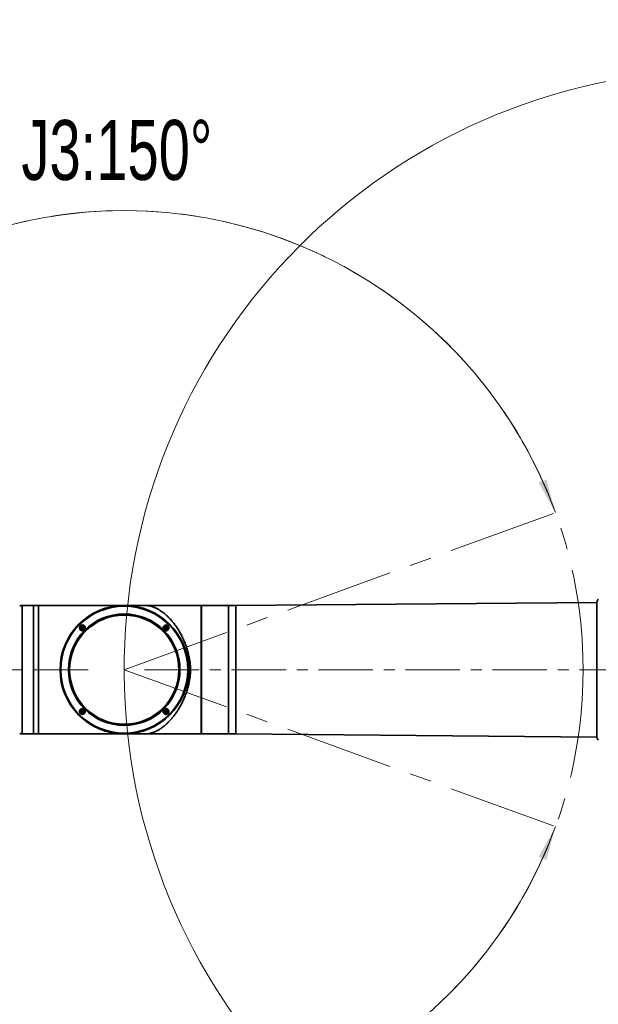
# Model space of a CAD drawing. Header units: millimetres. Extents: x 0 to 840, y 0 to 594.
# Tile 5 of 25: x 170 to 238, y 311 to 426. Entities that reach past the tile are written whole.
import ezdxf

# ---------------------------------------------------------------- set-up
doc = ezdxf.new("R2010")
doc.units = ezdxf.units.MM
doc.linetypes.add('CENTERX2', pattern=[20.32, 12.7, -2.54, 2.54, -2.54])
doc.layers.get('0').update_dxf_attribs({"lineweight": 18})
doc.layers.add('中心线层', color=6, linetype='CENTERX2', lineweight=25)
doc.layers.add('标注层', color=150, linetype='Continuous', lineweight=18)
doc.styles.add('SLDTEXTSTYLE1', font='txt', dxfattribs={"width": 0.7})
doc.dimstyles.new('SLDDIMSTYLE0', dxfattribs={"dimtxt": 7, "dimasz": 4, "dimexe": 0, "dimexo": 0.0625, "dimgap": 1.75, "dimtad": 0, "dimtih": 1, "dimtoh": 1, "dimdec": 4, "dimlfac": 10, "dimzin": 12, "dimdsep": 46, "dimtxsty": 'SLDTEXTSTYLE1', "dimcen": 0.09, "dimdle": 8, "dimazin": 3, "dimtfac": 1, "dimtdec": 3, "dimtofl": 0, "dimtmove": 0, "dimatfit": 3, "dimfxl": 1, "dimfrac": 2, "dimtolj": 1, "dimarcsym": 0})
doc.dimstyles.new('SLDDIMSTYLE1', dxfattribs={"dimtxt": 7, "dimasz": 4, "dimexe": 0, "dimexo": 0.0625, "dimgap": 1.75, "dimtad": 0, "dimtih": 1, "dimtoh": 1, "dimdec": 0, "dimlfac": 10, "dimrnd": 1e-09, "dimzin": 12, "dimdsep": 46, "dimtxsty": 'SLDTEXTSTYLE1', "dimcen": 0, "dimdle": 8, "dimadec": 0, "dimazin": 3, "dimtfac": 1, "dimtdec": 3, "dimtofl": 0, "dimtmove": 0, "dimatfit": 3, "dimfxl": 1, "dimfrac": 2, "dimtolj": 1, "dimarcsym": 0})
doc.dimstyles.new('SLDDIMSTYLE2', dxfattribs={"dimtxt": 7, "dimasz": 4, "dimexe": 0, "dimexo": 0.0625, "dimgap": 1.75, "dimtad": 0, "dimtih": 1, "dimtoh": 1, "dimlfac": 10, "dimrnd": 1e-09, "dimzin": 12, "dimdsep": 46, "dimtxsty": 'SLDTEXTSTYLE1', "dimcen": 0, "dimdle": 8, "dimadec": 0, "dimazin": 3, "dimtfac": 1, "dimtdec": 3, "dimtofl": 0, "dimtmove": 0, "dimatfit": 3, "dimfxl": 1, "dimfrac": 2, "dimtolj": 1, "dimarcsym": 0})

# ---------------------------------------------------------------- blocks, each defined once
blk = doc.blocks.new('*X24')
at = {"layer": '标注层'}
for points in [[(246.38, 280.11), (242.46, 281.07), (242.35, 280.07)], [(258.58, 280.11), (262.61, 280.07), (262.5, 281.07)]]:
    blk.add_hatch(color=7, dxfattribs=at).paths.add_polyline_path(points, flags=0)
at = {"layer": '标注层', "color": 7}
for start, end in [(90, 265), (275, 90)]:
    blk.add_arc((252.48, 349.84), 70, start, end, dxfattribs=at)
blk = doc.blocks.new('*X25')
at = {"layer": '标注层'}
blk.add_hatch(color=7, dxfattribs=at).paths.add_polyline_path([(302.29, 399.02), (305.49, 401.47), (304.79, 402.18)], flags=0)
at = {"layer": '标注层', "color": 7}
for p, q in [((302.29, 399.02), (319.85, 416.35)), ((319.85, 416.35), (341.36, 416.35))]:
    blk.add_line(p, q, dxfattribs=at)
at = {"layer": '标注层', "color": 7, "char_height": 7, "attachment_point": 1, "style": 'SLDTEXTSTYLE1'}
for s, insert, width in [('%%C', (320.85, 425.4), 6.5698), ('1400', (329.08, 425.37), 25.7318)]:
    blk.add_mtext(s, dxfattribs=dict(at, insert=insert, width=width))
blk = doc.blocks.new('*X26')
at = {"layer": '标注层'}
for points in [[(232.84, 368.17), (231.8, 372.06), (230.87, 371.69)], [(232.84, 331.51), (230.87, 327.99), (231.8, 327.61)]]:
    blk.add_hatch(color=7, dxfattribs=at).paths.add_polyline_path(points, flags=0)
at = {"layer": '标注层', "color": 7}
for start, end in [(20, 180), (180, 340)]:
    blk.add_arc((182.48, 349.84), 53.6, start, end, dxfattribs=at)
blk = doc.blocks.new('*X27')
at = {"layer": '标注层'}
blk.add_hatch(color=7, dxfattribs=at).paths.add_polyline_path([(150.96, 393.19), (149.01, 396.72), (148.2, 396.13)], flags=0)
at = {"layer": '标注层', "color": 7}
for p, q in [((140.13, 408.07), (118.63, 408.07)), ((150.96, 393.19), (140.13, 408.07))]:
    blk.add_line(p, q, dxfattribs=at)
at = {"layer": '标注层', "color": 7, "char_height": 7, "attachment_point": 1, "style": 'SLDTEXTSTYLE1'}
for s, insert, width in [('%%C', (118.63, 417.12), 6.5698), ('1072', (126.86, 417.09), 25.5676)]:
    blk.add_mtext(s, dxfattribs=dict(at, insert=insert, width=width))

msp = doc.modelspace()

# ---------------------------------------------------------------- linework, layer by layer
at = {"color": 7, "linetype": 'CENTERX2', "lineweight": 18}
for q in [(232.846446, 368.169432), (232.846446, 331.504872)]:
    msp.add_line((182.478921, 349.837152), q, dxfattribs=at)
at = {"color": 7, "linetype": 'Continuous', "lineweight": 35}
for p, q in [((237.698588, 357.699371), (195.503842, 357.340763)), ((237.698588, 357.741518), (237.698588, 349.837152)), ((171.898918, 357.337151), (170.556532, 357.337151)), ((172.478919, 357.337151), (171.898918, 357.337151)), ((171.898918, 357.337151), (171.898918, 342.337152)), ((191.078918, 357.337151), (182.478921, 357.337151)), ((182.614653, 357.335944), (182.617073, 357.335899)), ((191.458921, 357.336775), (191.153918, 357.336775)), ((191.458921, 342.337152), (191.458921, 357.336775)), ((191.48892, 356.987152), (191.458921, 356.987152)), ((194.653981, 357.337151), (191.48892, 357.337151)), ((191.48892, 357.337151), (191.48892, 342.337152)), ((177.383517, 354.499824), (177.375363, 354.508398)), ((177.518235, 354.797838), (177.48835, 354.686303)), ((177.48835, 354.686303), (177.599882, 354.716189)), ((177.48835, 354.686303), (177.569996, 354.604653)), ((177.629768, 354.827724), (177.518235, 354.797838)), ((177.518235, 354.797838), (177.599882, 354.716189)), ((177.569996, 354.604653), (177.599882, 354.716189)), ((177.569996, 354.604653), (177.681534, 354.634539)), ((177.629768, 354.827724), (177.599882, 354.716189)), ((177.599882, 354.716189), (177.71142, 354.746074)), ((177.681534, 354.634539), (177.599882, 354.716189)), ((177.71142, 354.746074), (177.629768, 354.827724)), ((177.681534, 354.634539), (177.71142, 354.746074)), ((177.816247, 354.932551), (177.826916, 354.921461)), ((187.108086, 354.497717), (187.123279, 354.48151)), ((187.140314, 354.498542), (187.126492, 354.513312)), ((187.328069, 354.827724), (187.246423, 354.746074)), ((187.246423, 354.746074), (187.276308, 354.634539)), ((187.246423, 354.746074), (187.357955, 354.716189)), ((187.276308, 354.634539), (187.357955, 354.716189)), ((187.276308, 354.634539), (187.387841, 354.604653)), ((187.439607, 354.797838), (187.328069, 354.827724)), ((187.328069, 354.827724), (187.357955, 354.716189)), ((187.439607, 354.797838), (187.357955, 354.716189)), ((187.357955, 354.716189), (187.387841, 354.604653)), ((187.469493, 354.686303), (187.357955, 354.716189)), ((187.387841, 354.604653), (187.469493, 354.686303)), ((187.469493, 354.686303), (187.439607, 354.797838)), ((187.573116, 354.931344), (187.586926, 354.916588)), ((187.613665, 354.940487), (187.598472, 354.956702)), ((237.698588, 349.837152), (237.698588, 341.932785)), ((177.569996, 345.069651), (177.48835, 344.988001)), ((177.48835, 344.988001), (177.518235, 344.876465)), ((177.48835, 344.988001), (177.599882, 344.958116)), ((177.518235, 344.876465), (177.599882, 344.958116)), ((177.681534, 345.039765), (177.569996, 345.069651)), ((177.599882, 344.958116), (177.569996, 345.069651)), ((177.681534, 345.039765), (177.599882, 344.958116)), ((177.629768, 344.846579), (177.599882, 344.958116)), ((177.71142, 344.92823), (177.599882, 344.958116)), ((177.629768, 344.846579), (177.71142, 344.92823)), ((177.71142, 344.92823), (177.681534, 345.039765)), ((177.817528, 345.17576), (177.82955, 345.163033)), ((177.847778, 345.178824), (177.834575, 345.192804)), ((187.276308, 345.039765), (187.246423, 344.92823)), ((187.357955, 344.958116), (187.246423, 344.92823)), ((187.246423, 344.92823), (187.328069, 344.846579)), ((187.387841, 345.069651), (187.276308, 345.039765)), ((187.276308, 345.039765), (187.357955, 344.958116)), ((187.328069, 344.846579), (187.357955, 344.958116)), ((187.387841, 345.069651), (187.357955, 344.958116)), ((187.469493, 344.988001), (187.357955, 344.958116)), ((187.439607, 344.876465), (187.357955, 344.958116)), ((187.469493, 344.988001), (187.387841, 345.069651)), ((187.439607, 344.876465), (187.469493, 344.988001)), ((187.57432, 345.174477), (187.598764, 345.146557)), ((177.346151, 344.731582), (177.359365, 344.717594)), ((177.384727, 344.742959), (177.372705, 344.755688)), ((177.518235, 344.876465), (177.629768, 344.846579)), ((187.141584, 344.74176), (187.114607, 344.772234)), ((187.328069, 344.846579), (187.439607, 344.876465)), ((191.458921, 342.687152), (191.48892, 342.687152)), ((170.556532, 342.337152), (171.898918, 342.337152)), ((171.898918, 342.337152), (172.478919, 342.337152)), ((182.478921, 342.337152), (191.458921, 342.337152)), ((182.617317, 342.338409), (182.614999, 342.338366)), ((191.48892, 342.337152), (194.653981, 342.337152)), ((195.503842, 342.33354), (237.698588, 341.974931))]:
    msp.add_line(p, q, dxfattribs=at)
at = {"color": 8, "linetype": 'Continuous', "lineweight": 35}
for p, q in [((170.556532, 357.337151), (170.556532, 342.337152)), ((172.478919, 342.337152), (172.478919, 357.337151)), ((194.653981, 342.337152), (194.653981, 357.337151)), ((195.503842, 357.340763), (195.503842, 349.837152)), ((195.503842, 349.837152), (195.503842, 342.33354))]:
    msp.add_line(p, q, dxfattribs=at)
at = {"color": 7, "linetype": 'CENTERX2', "lineweight": 18}
msp.add_circle((182.478921, 349.837152), 53.600001, dxfattribs=at)
at = {"color": 7, "linetype": 'Continuous', "lineweight": 35}
for centre, radius in [((182.478921, 349.837152), 7.499455), ((182.478921, 349.837152), 7.494722), ((182.478921, 349.837152), 7.414348), ((182.478921, 349.837152), 6.513529), ((182.478921, 349.837152), 6.486252), ((182.478921, 349.837152), 6.425), ((182.478921, 349.837152), 6.375), ((177.599884, 354.716189), 0.3), ((187.357957, 354.716189), 0.3), ((177.599884, 344.958115), 0.3), ((187.357957, 344.958115), 0.3)]:
    msp.add_circle(centre, radius, dxfattribs=at)
for centre, radius, start, end in [((238.098587, 357.741518), 0.4, 127.87498365, 180), ((170.556532, 356.837152), 0.5, 90, 124.99202021), ((194.653983, 457.337152), 100, 270, 270.48693916), ((170.556532, 342.837152), 0.5, 235.00797981, 270), ((194.653983, 242.337152), 100, 89.51306084, 90), ((238.098587, 341.932785), 0.4, 180, 232.12501635)]:
    msp.add_arc(centre, radius, start, end, dxfattribs=at)
for points, knots in [([(182.478921, 357.337151), (182.477193, 357.337151), (182.473483, 357.337151), (182.43754, 357.337151), (182.367226, 357.337151), (182.253727, 357.337151), (182.095351, 357.337151), (181.898141, 357.337151), (181.67907, 357.337151), (181.456127, 357.337151), (181.24044, 357.337151), (181.021665, 357.337151), (180.785686, 357.337151), (180.517677, 357.337151), (180.215745, 357.337151), (179.882223, 357.337151), (179.434783, 357.337151), (178.8647, 357.337151), (178.163265, 357.337151), (177.441984, 357.337151), (176.852948, 357.337151), (176.399438, 357.337151), (176.056535, 357.337151), (175.651568, 357.337151), (175.184628, 357.337151), (174.635932, 357.337151), (174.033199, 357.337151), (173.503376, 357.337151), (173.106541, 357.337151), (172.849727, 357.337151), (172.643843, 357.337151), (172.525381, 357.337151), (172.478919, 357.337151)], [0, 0, 0, 0, 0.3386739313, 0.7268040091, 1.1451283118, 1.581492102, 2.0232464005, 2.4502399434, 2.8410998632, 3.1742120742, 3.4611473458, 3.717571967, 3.9890342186, 4.2756882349, 4.5770985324, 4.8923825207, 5.2096705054, 5.7565089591, 6.2892083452, 6.805406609, 7.3048827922, 7.4980806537, 7.7147533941, 7.9838759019, 8.2895886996, 8.6162139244, 9.0319083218, 9.4304982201, 9.6134443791, 9.7775836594, 9.9127682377, 10.0000023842, 10.0000023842, 10.0000023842, 10.0000023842]), ([(184.509008, 357.336275), (184.447386, 357.336267), (184.312276, 357.33625), (184.119562, 357.336218), (183.917489, 357.33619), (183.708806, 357.336158), (183.480651, 357.336114), (183.243337, 357.336071), (183.007792, 357.336019), (182.799112, 357.335964), (182.664835, 357.335916), (182.631153, 357.335893), (182.626824, 357.33589)], [0, 0, 0, 0, 0.1307465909, 0.2866739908, 0.4249404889, 0.590499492, 0.7832783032, 1.0034502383, 1.2515328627, 1.5285893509, 1.8367409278, 1.8821835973, 1.8821835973, 1.8821835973, 1.8821835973]), ([(183.791666, 357.335151), (183.843252, 357.335352), (183.943044, 357.335741), (184.080066, 357.33607), (184.165615, 357.336184), (184.202372, 357.336233)], [0, 0, 0, 0, 0.15566054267, 0.30112518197, 0.41070739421, 0.41070739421, 0.41070739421, 0.41070739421]), ([(184.4779, 357.336272), (184.541457, 357.336199), (184.678147, 357.336041), (184.841167, 357.334743), (184.961826, 357.33202), (185.076211, 357.32769), (185.201309, 357.31852), (185.334663, 357.301193), (185.458245, 357.278277), (185.580311, 357.249533), (185.711439, 357.212349), (185.841032, 357.168592), (185.966549, 357.120073), (186.0832, 357.070494), (186.262493, 356.987032), (186.504726, 356.857236), (186.804475, 356.666175), (187.107808, 356.441403), (187.406282, 356.188792), (187.699982, 355.906913), (187.986234, 355.598796), (188.268853, 355.258246), (188.542834, 354.887785), (188.805284, 354.490057), (189.055064, 354.06393), (189.288852, 353.610366), (189.50515, 353.12968), (189.700013, 352.624776), (189.869, 352.101615), (190.012705, 351.563257), (190.12431, 351.002571), (190.208577, 350.42346), (190.223289, 350.030856), (190.230547, 349.837152)], [0, 0, 0, 0, 0.1484227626, 0.3192107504, 0.4018612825, 0.4905225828, 0.6789922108, 0.8684708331, 1.0580664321, 1.2341410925, 1.4277017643, 1.6628578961, 1.8330723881, 2.0066324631, 2.1976002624, 2.650782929, 3.102505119, 3.5516038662, 4.0263518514, 4.4628329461, 4.9093517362, 5.3741736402, 5.8254608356, 6.2751481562, 6.7368600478, 7.1899134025, 7.6396765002, 8.1048885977, 8.5560301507, 8.9939968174, 9.4497348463, 9.9140741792, 10.3662842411, 10.3662842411, 10.3662842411, 10.3662842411]), ([(191.153918, 357.336775), (191.145483, 357.336784), (191.128614, 357.336801), (191.106189, 357.336923), (191.089041, 357.337053), (191.080677, 357.337134), (191.077932, 357.33716), (191.080204, 357.337139), (191.081237, 357.33713)], [0, 0, 0, 0, 0.014852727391, 0.029703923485, 0.044556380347, 0.059410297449, 0.06918157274, 0.077320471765, 0.077320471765, 0.077320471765, 0.077320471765]), ([(177.845209, 354.945932), (177.811409, 354.975487), (177.760438, 355.020057), (177.674239, 355.048612), (177.587433, 355.060007), (177.477821, 355.042286), (177.363922, 354.973205), (177.283851, 354.863897), (177.252803, 354.732968), (177.27162, 354.59847), (177.323191, 354.527492), (177.348994, 354.49198)], [0, 0, 0, 0, 0.1347304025, 0.2031777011, 0.2714185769, 0.3979650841, 0.527666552, 0.6592516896, 0.7908221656, 0.9224414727, 1.0542326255, 1.0542326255, 1.0542326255, 1.0542326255]), ([(177.375363, 354.508398), (177.360807, 354.526571), (177.333311, 354.560898), (177.302731, 354.632838), (177.291411, 354.708197), (177.300604, 354.782577), (177.325653, 354.858043), (177.382755, 354.94001), (177.466403, 354.994622), (177.542652, 355.01738), (177.617608, 355.024344), (177.693148, 355.010507), (177.76478, 354.977086), (177.798429, 354.947968), (177.816247, 354.932551)], [0, 0, 0, 0, 0.07051063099, 0.13319263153, 0.23484325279, 0.29645138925, 0.35637921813, 0.47103655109, 0.58592943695, 0.64591080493, 0.70752856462, 0.81027364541, 0.8736929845, 0.94506608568, 0.94506608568, 0.94506608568, 0.94506608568]), ([(177.398358, 354.514662), (177.385172, 354.529604), (177.35081, 354.568541), (177.317842, 354.647785), (177.310797, 354.744781), (177.336632, 354.83892), (177.392079, 354.91912), (177.470966, 354.976474), (177.564392, 355.004464), (177.661799, 354.999981), (177.743042, 354.967163), (177.801473, 354.920933), (177.848282, 354.863169), (177.882133, 354.784805), (177.888919, 354.687538), (177.863144, 354.593477), (177.807684, 354.513245), (177.728815, 354.455923), (177.635311, 354.427853), (177.538193, 354.432621), (177.455989, 354.464484), (177.415095, 354.50009), (177.398358, 354.514662)], [0, 0, 0, 0, 0.0597866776, 0.1557924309, 0.2517957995, 0.3478004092, 0.4438071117, 0.5398103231, 0.6358147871, 0.7318211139, 0.8278296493, 0.8943451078, 0.9541280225, 1.0501337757, 1.1461375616, 1.2421437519, 1.338147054, 1.4341551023, 1.5301595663, 1.6261658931, 1.7221688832, 1.7886843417, 1.7886843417, 1.7886843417, 1.7886843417]), ([(177.348994, 354.49198), (177.37942, 354.464937), (177.430637, 354.419413), (177.518171, 354.389476), (177.608576, 354.378428), (177.694996, 354.393037), (177.771799, 354.429443), (177.840281, 354.480811), (177.893747, 354.5515), (177.924796, 354.634104), (177.938077, 354.722373), (177.9247, 354.812908), (177.888104, 354.893322), (177.859003, 354.929013), (177.845209, 354.945932)], [0, 0, 0, 0, 0.1222296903, 0.205755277, 0.2751482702, 0.3959021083, 0.4617335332, 0.5273345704, 0.6493014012, 0.7187657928, 0.7892864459, 0.9150923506, 0.9883722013, 1.054416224, 1.054416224, 1.054416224, 1.054416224]), ([(177.826916, 354.921461), (177.842358, 354.902009), (177.871047, 354.865869), (177.900419, 354.79295), (177.910683, 354.718595), (177.901292, 354.645553), (177.87561, 354.569971), (177.817973, 354.488463), (177.734017, 354.434396), (177.65721, 354.411998), (177.584107, 354.405893), (177.510339, 354.419302), (177.438159, 354.451958), (177.402701, 354.483019), (177.383517, 354.499824)], [0, 0, 0, 0, 0.07510831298, 0.13954415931, 0.23595155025, 0.29841370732, 0.35877569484, 0.47296367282, 0.58738370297, 0.64796555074, 0.71071920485, 0.80597779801, 0.87140346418, 0.94852465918, 0.94852465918, 0.94852465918, 0.94852465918]), ([(177.483212, 354.599516), (177.471382, 354.613925), (177.447721, 354.642744), (177.432911, 354.697778), (177.435983, 354.753942), (177.457783, 354.806105), (177.495543, 354.848057), (177.545076, 354.875171), (177.600796, 354.88434), (177.65638, 354.874587), (177.694425, 354.853197), (177.726199, 354.824599), (177.751476, 354.789017), (177.767004, 354.734763), (177.76374, 354.67839), (177.741991, 354.626287), (177.704224, 354.584308), (177.654695, 354.557216), (177.598951, 354.548015), (177.543466, 354.557872), (177.505143, 354.578964), (177.487436, 354.595557), (177.483212, 354.599516)], [0, 0, 0, 0, 0.0555885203, 0.1111794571, 0.1667662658, 0.2223556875, 0.2779448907, 0.3335338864, 0.3891265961, 0.4447125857, 0.5003026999, 0.5177222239, 0.5733131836, 0.6288995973, 0.684486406, 0.7400758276, 0.7956632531, 0.8512560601, 0.9068428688, 0.9624288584, 1.0180189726, 1.0354384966, 1.0354384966, 1.0354384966, 1.0354384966]), ([(187.598472, 354.956702), (187.564187, 354.983991), (187.495628, 355.038561), (187.363951, 355.063196), (187.23543, 355.039989), (187.125118, 354.970223), (187.048614, 354.864658), (187.017351, 354.738243), (187.033287, 354.605622), (187.083157, 354.53368), (187.108086, 354.497717)], [0, 0, 0, 0, 0.1290110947, 0.2579908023, 0.3869090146, 0.5158347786, 0.6447806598, 0.7737523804, 0.9027053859, 1.0316028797, 1.0316028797, 1.0316028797, 1.0316028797]), ([(187.126492, 354.513312), (187.104411, 354.544614), (187.070609, 354.592531), (187.052203, 354.669586), (187.048434, 354.741228), (187.063542, 354.81381), (187.09842, 354.8841), (187.143807, 354.938803), (187.199926, 354.980454), (187.270972, 355.012603), (187.365516, 355.02736), (187.480476, 355.005469), (187.54277, 354.955624), (187.573116, 354.931344)], [0, 0, 0, 0, 0.1124678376, 0.17216556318, 0.2340939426, 0.32715960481, 0.39272332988, 0.47081250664, 0.54089855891, 0.60340592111, 0.70547381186, 0.82560458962, 0.93970607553, 0.93970607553, 0.93970607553, 0.93970607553]), ([(187.156432, 354.917715), (187.171374, 354.9309), (187.210311, 354.96526), (187.289555, 354.998226), (187.386553, 355.005284), (187.480689, 354.979436), (187.560891, 354.923995), (187.618242, 354.845104), (187.646233, 354.751678), (187.641751, 354.654272), (187.608932, 354.573031), (187.562701, 354.514601), (187.504939, 354.467788), (187.426573, 354.433937), (187.329306, 354.427151), (187.235243, 354.452925), (187.155016, 354.508391), (187.097691, 354.587255), (187.069622, 354.68076), (187.07439, 354.777878), (187.106252, 354.860084), (187.141859, 354.900978), (187.156432, 354.917715)], [0, 0, 0, 0, 0.0597847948, 0.155790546, 0.2517973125, 0.3478035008, 0.4438060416, 0.5398116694, 0.6358161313, 0.7318224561, 0.8278282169, 0.894343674, 0.9541284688, 1.05013422, 1.1461409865, 1.2421471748, 1.3381497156, 1.4341553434, 1.5301598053, 1.6261661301, 1.7221718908, 1.788687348, 1.788687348, 1.788687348, 1.788687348]), ([(187.123279, 354.48151), (187.157556, 354.45424), (187.226078, 354.399721), (187.357525, 354.375074), (187.485803, 354.39804), (187.593427, 354.465804), (187.657139, 354.551029), (187.687725, 354.630627), (187.701955, 354.717673), (187.689997, 354.807317), (187.654741, 354.887932), (187.627072, 354.923333), (187.613665, 354.940487)], [0, 0, 0, 0, 0.1288618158, 0.2576134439, 0.3864054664, 0.5152743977, 0.6343543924, 0.7030069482, 0.7718095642, 0.8987262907, 0.9675133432, 1.0321799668, 1.0321799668, 1.0321799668, 1.0321799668]), ([(187.586926, 354.916588), (187.609215, 354.884929), (187.643215, 354.836633), (187.661394, 354.759148), (187.664961, 354.685914), (187.648858, 354.612632), (187.613475, 354.544058), (187.568657, 354.490177), (187.511537, 354.447903), (187.438075, 354.416103), (187.344148, 354.402959), (187.231647, 354.42527), (187.17026, 354.474518), (187.140314, 354.498542)], [0, 0, 0, 0, 0.1136358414, 0.1733462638, 0.23492876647, 0.3327884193, 0.39562049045, 0.46766275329, 0.54387449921, 0.60951195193, 0.70859688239, 0.82697558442, 0.93972134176, 0.93972134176, 0.93972134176, 0.93972134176]), ([(187.241285, 354.832862), (187.255695, 354.84469), (187.284515, 354.868347), (187.339547, 354.88316), (187.395712, 354.880089), (187.447873, 354.858284), (187.489831, 354.820532), (187.516936, 354.770993), (187.526104, 354.715279), (187.516364, 354.659691), (187.494962, 354.621651), (187.466371, 354.589872), (187.430784, 354.564604), (187.376534, 354.549063), (187.320158, 354.552331), (187.268052, 354.574079), (187.226078, 354.61185), (187.19899, 354.661377), (187.18978, 354.717119), (187.199635, 354.772609), (187.220739, 354.810925), (187.237327, 354.828636), (187.241285, 354.832862)], [0, 0, 0, 0, 0.0555892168, 0.1111743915, 0.1667671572, 0.2223510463, 0.2779446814, 0.333530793, 0.3891175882, 0.4447054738, 0.5002985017, 0.5177160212, 0.573305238, 0.6288904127, 0.6844831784, 0.7400725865, 0.7956597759, 0.8512485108, 0.9068362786, 0.9624251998, 1.0180156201, 1.0354353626, 1.0354353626, 1.0354353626, 1.0354353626]), ([(189.557712, 347.327417), (189.578284, 347.3776), (189.619268, 347.477575), (189.677585, 347.628288), (189.733227, 347.778717), (189.784276, 347.924137), (189.832579, 348.068892), (189.87947, 348.217479), (189.927118, 348.379381), (189.976955, 348.563337), (190.016637, 348.727545), (190.052189, 348.891093), (190.079274, 349.03181), (190.105904, 349.194748), (190.126437, 349.35167), (190.142058, 349.514368), (190.151485, 349.674188), (190.156617, 349.924223), (190.138698, 350.262288), (190.075116, 350.691593), (189.984922, 351.090087), (189.885783, 351.44158), (189.785768, 351.749358), (189.679414, 352.046226), (189.598537, 352.246014), (189.557754, 352.346762)], [0, 0, 0, 0, 0.1637413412, 0.3262041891, 0.4873335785, 0.6470729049, 0.7902527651, 0.9464294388, 1.1154643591, 1.2972039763, 1.5183898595, 1.6218727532, 1.7985364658, 1.9472893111, 2.1156356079, 2.2714647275, 2.4354179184, 2.5935048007, 3.0178208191, 3.4438792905, 3.8895101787, 4.2410471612, 4.5401338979, 4.8626003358, 5.1906280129, 5.1906280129, 5.1906280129, 5.1906280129]), ([(190.230547, 349.837152), (190.223322, 349.643874), (190.208729, 349.253495), (190.125429, 348.679015), (190.013993, 348.115771), (189.869393, 347.573413), (189.698711, 347.045796), (189.504297, 346.542757), (189.289039, 346.064369), (189.056429, 345.612991), (188.828959, 345.224473), (188.610893, 344.888523), (188.410955, 344.605965), (188.201658, 344.334539), (187.96685, 344.054879), (187.70418, 343.771642), (187.409697, 343.488561), (187.115991, 343.239615), (186.81066, 343.012455), (186.509287, 342.819275), (186.25102, 342.681209), (186.058099, 342.592442), (185.909578, 342.531097), (185.756724, 342.475956), (185.601036, 342.429703), (185.451977, 342.394338), (185.329543, 342.372468), (185.221797, 342.358778), (185.134342, 342.350751), (185.022892, 342.344011), (184.89968, 342.34054), (184.766888, 342.338984), (184.651528, 342.338291), (184.567832, 342.338131), (184.521131, 342.338041)], [0, 0, 0, 0, 0.4507709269, 0.9104610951, 1.3598452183, 1.8130705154, 2.2635349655, 2.7248837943, 3.1732662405, 3.6237264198, 4.0813608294, 4.4153219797, 4.7626537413, 5.0924183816, 5.444412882, 5.8909618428, 6.3283630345, 6.8047099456, 7.2286088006, 7.7110470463, 8.1657710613, 8.3954200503, 8.5905555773, 8.8474462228, 9.1010995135, 9.3088015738, 9.5301448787, 9.6493902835, 9.7625243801, 9.8719717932, 10.0427132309, 10.1266974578, 10.2134995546, 10.3230716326, 10.3230716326, 10.3230716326, 10.3230716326]), ([(177.834575, 345.192804), (177.80067, 345.219868), (177.734041, 345.273053), (177.605013, 345.298931), (177.475225, 345.278217), (177.361446, 345.207205), (177.285248, 345.101117), (177.258877, 344.996455), (177.261394, 344.910905), (177.277222, 344.84543), (177.304446, 344.783686), (177.332317, 344.748866), (177.346151, 344.731582)], [0, 0, 0, 0, 0.127655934, 0.2508623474, 0.3813453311, 0.5168737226, 0.6471527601, 0.7688218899, 0.8357305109, 0.9027807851, 0.969484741, 1.0352261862, 1.0352261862, 1.0352261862, 1.0352261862]), ([(177.372705, 344.755688), (177.350073, 344.787266), (177.315553, 344.835433), (177.296751, 344.91304), (177.292634, 344.98716), (177.308815, 345.061603), (177.344859, 345.131031), (177.389686, 345.184524), (177.446088, 345.226143), (177.517726, 345.257447), (177.592178, 345.268831), (177.665029, 345.260553), (177.741408, 345.237241), (177.787423, 345.200076), (177.817528, 345.17576)], [0, 0, 0, 0, 0.11395288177, 0.17381429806, 0.23553943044, 0.33571079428, 0.39912202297, 0.47134743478, 0.54585415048, 0.6100445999, 0.70702961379, 0.76907476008, 0.82903933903, 0.94251370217, 0.94251370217, 0.94251370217, 0.94251370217]), ([(177.801411, 344.756589), (177.786469, 344.743403), (177.747532, 344.709042), (177.668287, 344.676078), (177.57129, 344.669021), (177.477152, 344.694866), (177.396952, 344.75031), (177.3396, 344.8292), (177.31161, 344.922625), (177.316092, 345.020031), (177.348911, 345.101272), (177.395142, 345.159702), (177.452903, 345.206517), (177.531269, 345.240367), (177.628535, 345.247151), (177.722597, 345.221377), (177.802825, 345.165914), (177.860153, 345.087048), (177.88822, 344.993544), (177.883452, 344.896426), (177.851591, 344.81422), (177.815984, 344.773326), (177.801411, 344.756589)], [0, 0, 0, 0, 0.0597857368, 0.1557908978, 0.2517976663, 0.3478034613, 0.4438068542, 0.5398124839, 0.6358169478, 0.7318217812, 0.8278275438, 0.8943430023, 0.9541287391, 1.0501344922, 1.1461411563, 1.2421411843, 1.338149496, 1.4341539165, 1.5301598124, 1.6261646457, 1.7221704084, 1.7886858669, 1.7886858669, 1.7886858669, 1.7886858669]), ([(177.359365, 344.717594), (177.375733, 344.702942), (177.408627, 344.673495), (177.48497, 344.633773), (177.593071, 344.610523), (177.72258, 344.634009), (177.817619, 344.694976), (177.876114, 344.763104), (177.91696, 344.838708), (177.940023, 344.940239), (177.925695, 345.043471), (177.891194, 345.124027), (177.862235, 345.160577), (177.847778, 345.178824)], [0, 0, 0, 0, 0.0652111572, 0.1310505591, 0.2544839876, 0.3891075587, 0.5173033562, 0.5889698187, 0.660105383, 0.7764161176, 0.8972310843, 0.9665298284, 1.0356190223, 1.0356190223, 1.0356190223, 1.0356190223]), ([(177.82955, 345.163033), (177.851944, 345.131856), (177.886276, 345.084057), (177.905364, 345.006744), (177.909513, 344.935685), (177.895341, 344.8642), (177.862386, 344.795029), (177.818039, 344.739268), (177.761384, 344.695673), (177.687882, 344.661729), (177.591974, 344.646894), (177.476858, 344.669223), (177.415039, 344.718699), (177.384727, 344.742959)], [0, 0, 0, 0, 0.11269211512, 0.17277210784, 0.23525797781, 0.32561790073, 0.38978058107, 0.46643758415, 0.53994087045, 0.605070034, 0.70995296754, 0.82843171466, 0.94242108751, 0.94242108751, 0.94242108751, 0.94242108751]), ([(177.716558, 344.841442), (177.702148, 344.829613), (177.673327, 344.805954), (177.618293, 344.791144), (177.562128, 344.794215), (177.509966, 344.816017), (177.468012, 344.853775), (177.4409, 344.903307), (177.431731, 344.959027), (177.441483, 345.014609), (177.462873, 345.052657), (177.491475, 345.084426), (177.527057, 345.109702), (177.581309, 345.12524), (177.637683, 345.121975), (177.689786, 345.10022), (177.731764, 345.062456), (177.758855, 345.012926), (177.768055, 344.957183), (177.7582, 344.901696), (177.737104, 344.863377), (177.720516, 344.845668), (177.716558, 344.841442)], [0, 0, 0, 0, 0.0555900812, 0.1111810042, 0.166767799, 0.2223577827, 0.2779459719, 0.3335349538, 0.3891232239, 0.4447121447, 0.5003009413, 0.5177224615, 0.5733125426, 0.628897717, 0.6844904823, 0.740074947, 0.7956665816, 0.8512540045, 0.9068422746, 0.9624311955, 1.0180186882, 1.0354373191, 1.0354373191, 1.0354373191, 1.0354373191]), ([(187.626736, 345.161083), (187.596081, 345.192595), (187.535631, 345.254734), (187.427632, 345.289558), (187.337853, 345.293277), (187.249597, 345.277586), (187.168096, 345.236364), (187.103207, 345.174888), (187.05427, 345.103295), (187.019638, 344.999882), (187.025857, 344.891749), (187.05578, 344.806711), (187.081678, 344.768777), (187.094723, 344.749671)], [0, 0, 0, 0, 0.1319044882, 0.2601017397, 0.3309929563, 0.4015758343, 0.5269177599, 0.5962954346, 0.6659863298, 0.7835527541, 0.9152297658, 0.9841761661, 1.0541453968, 1.0541453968, 1.0541453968, 1.0541453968]), ([(187.114607, 344.772234), (187.101553, 344.791641), (187.076883, 344.828316), (187.052388, 344.903023), (187.046321, 344.997712), (187.079756, 345.10598), (187.152533, 345.196552), (187.25346, 345.255277), (187.361547, 345.271446), (187.450885, 345.253618), (187.520512, 345.221703), (187.55535, 345.191127), (187.57432, 345.174477)], [0, 0, 0, 0, 0.07084472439, 0.13388220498, 0.23610345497, 0.35252967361, 0.46383150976, 0.57369126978, 0.69274397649, 0.7826378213, 0.84655358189, 0.92296286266, 0.92296286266, 0.92296286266, 0.92296286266]), ([(187.559484, 345.15964), (187.572668, 345.144699), (187.607026, 345.105761), (187.639993, 345.026519), (187.647048, 344.929523), (187.62121, 344.835383), (187.565763, 344.755182), (187.486871, 344.697832), (187.393447, 344.669839), (187.296042, 344.674323), (187.2148, 344.707139), (187.156371, 344.753374), (187.109554, 344.811132), (187.075701, 344.889499), (187.068928, 344.986764), (187.094689, 345.08083), (187.15016, 345.161055), (187.229022, 345.218383), (187.322527, 345.246451), (187.419645, 345.241682), (187.501853, 345.209822), (187.542747, 345.174214), (187.559484, 345.15964)], [0, 0, 0, 0, 0.0597817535, 0.155787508, 0.2517927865, 0.3477973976, 0.4438028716, 0.5398109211, 0.6358158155, 0.7318161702, 0.8278247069, 0.8943410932, 0.9541277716, 1.0501321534, 1.1461370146, 1.2421416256, 1.3381483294, 1.434151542, 1.5301560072, 1.6261623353, 1.722170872, 1.7886872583, 1.7886872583, 1.7886872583, 1.7886872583]), ([(187.094723, 344.749671), (187.1253, 344.718184), (187.186418, 344.655249), (187.315303, 344.613752), (187.427174, 344.620545), (187.510336, 344.651728), (187.584312, 344.697836), (187.657929, 344.780764), (187.70163, 344.904325), (187.696213, 345.01792), (187.666357, 345.103598), (187.63909, 345.143158), (187.626736, 345.161083)], [0, 0, 0, 0, 0.1318527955, 0.2635469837, 0.3951749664, 0.4612218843, 0.5274162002, 0.6538495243, 0.7833122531, 0.9093172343, 0.9888941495, 1.0548197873, 1.0548197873, 1.0548197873, 1.0548197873]), ([(187.598764, 345.146557), (187.61129, 345.128063), (187.635285, 345.092637), (187.660761, 345.018215), (187.667523, 344.922024), (187.633184, 344.811389), (187.558833, 344.720091), (187.455841, 344.661892), (187.348121, 344.647544), (187.260886, 344.665858), (187.193976, 344.696593), (187.16008, 344.725815), (187.141584, 344.74176)], [0, 0, 0, 0, 0.0677086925, 0.12970118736, 0.23629207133, 0.35318422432, 0.46715015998, 0.57836496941, 0.69807777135, 0.78403509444, 0.84561590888, 0.91956736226, 0.91956736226, 0.91956736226, 0.91956736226]), ([(187.474631, 345.074787), (187.486461, 345.060378), (187.510121, 345.031559), (187.524933, 344.976525), (187.521852, 344.920361), (187.500054, 344.8682), (187.4623, 344.826243), (187.412765, 344.799133), (187.357047, 344.789965), (187.301462, 344.799715), (187.263418, 344.821107), (187.231644, 344.849705), (187.206368, 344.885287), (187.190831, 344.93954), (187.194095, 344.995916), (187.215853, 345.048016), (187.253618, 345.089993), (187.303145, 345.117088), (187.35889, 345.12629), (187.414378, 345.116432), (187.4527, 345.095339), (187.470406, 345.078746), (187.474631, 345.074787)], [0, 0, 0, 0, 0.0555885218, 0.1111780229, 0.1667666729, 0.222356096, 0.2779413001, 0.3335295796, 0.3891222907, 0.4447080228, 0.5002988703, 0.5177183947, 0.5733081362, 0.6288962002, 0.6844859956, 0.7400763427, 0.7956626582, 0.85125022, 0.9068431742, 0.9624291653, 1.0180200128, 1.0354395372, 1.0354395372, 1.0354395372, 1.0354395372]), ([(172.478919, 342.337152), (172.525381, 342.337152), (172.643844, 342.337152), (172.922073, 342.337152), (173.336615, 342.337152), (173.87097, 342.337152), (174.435917, 342.337152), (174.996881, 342.337152), (175.522439, 342.337152), (175.981563, 342.337152), (176.367117, 342.337152), (176.844311, 342.337152), (177.441983, 342.337152), (178.163265, 342.337152), (178.864697, 342.337152), (179.418551, 342.337152), (179.837983, 342.337152), (180.135218, 342.337152), (180.408831, 342.337152), (180.656167, 342.337152), (180.878139, 342.337152), (181.076294, 342.337152), (181.264442, 342.337152), (181.462964, 342.337152), (181.679072, 342.337152), (181.89814, 342.337152), (182.095352, 342.337152), (182.253726, 342.337152), (182.367226, 342.337152), (182.43754, 342.337152), (182.473483, 342.337152), (182.477193, 342.337152), (182.478921, 342.337152)], [0, 0, 0, 0, 0.0872337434, 0.2224176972, 0.5223922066, 0.8657317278, 1.2276497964, 1.5895815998, 1.9331387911, 2.2383036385, 2.4841743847, 2.6950981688, 3.1945720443, 3.7107679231, 4.2434648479, 4.7903007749, 5.0677919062, 5.3452667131, 5.6129862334, 5.8695080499, 6.1145689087, 6.3479266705, 6.5698921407, 6.8258049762, 7.1589156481, 7.549773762, 7.976765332, 8.4185175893, 8.8548793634, 9.2732017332, 9.6613300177, 10.0000023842, 10.0000023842, 10.0000023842, 10.0000023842]), ([(182.621704, 342.338417), (182.674247, 342.338395), (182.785146, 342.33835), (183.024943, 342.338293), (183.272156, 342.33824), (183.496739, 342.338198), (183.755765, 342.338156), (184.050876, 342.338108), (184.315282, 342.338071), (184.48429, 342.338046), (184.538637, 342.338038)], [0, 0, 0, 0, 0.3319394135, 0.7005944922, 0.8994237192, 1.1082618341, 1.3276559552, 1.5583847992, 1.8016354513, 1.9169331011, 1.9169331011, 1.9169331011, 1.9169331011])]:
    msp.add_open_spline(points, degree=3, knots=knots, dxfattribs=at)
at = {"color": 8, "linetype": 'Continuous', "lineweight": 35}
for points, knots in [([(182.620667, 357.335843), (182.618567, 357.335883), (182.606679, 357.336112), (182.617727, 357.335891), (182.626824, 357.335708)], [0, 0, 0, 0, 0.00306184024, 0.017330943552, 0.017330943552, 0.017330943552, 0.017330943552]), ([(182.621704, 342.338502), (182.617822, 342.338425), (182.606377, 342.3382), (182.614927, 342.338351), (182.620578, 342.338451)], [0, 0, 0, 0, 0.005959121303, 0.017568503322, 0.017568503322, 0.017568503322, 0.017568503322])]:
    msp.add_open_spline(points, degree=3, knots=knots, dxfattribs=at)
at = {"layer": '中心线层', "color": 7, "linetype": 'CENTERX2', "lineweight": 18, "ltscale": 0.5}
for p, q in [((178.251429, 349.837152), (135.378921, 349.837152)), ((252.175359, 349.837152), (184.157813, 349.837152))]:
    msp.add_line(p, q, dxfattribs=at)

# ---------------------------------------------------------------- texts
at = {"layer": '标注层', "color": 7, "insert": (170.475352, 414.017366), "char_height": 7, "width": 46.64581006, "attachment_point": 1, "style": 'SLDTEXTSTYLE1'}
msp.add_mtext('J3:150%%D', dxfattribs=at)

# ---------------------------------------------------------------- dimensions: what is measured, and where the dimension line sits
at = {"layer": '标注层', "color": 7}
for p1, p2, dimstyle, picture, middle in [((202.666245, 300.656762), (302.292263, 399.017542), 'SLDDIMSTYLE1', '*X25', (325.139413, 421.574536)), ((214.001976, 306.486752), (150.955865, 393.187551), 'SLDDIMSTYLE2', '*X27', (136.334837, 413.29434))]:
    dim = msp.add_diameter_dim_2p(p1=p1, p2=p2, dimstyle=dimstyle, override={"dimpost": '%%C<>', "dimsah": 1, "dimtzin": 12}, dxfattribs=at)
    dim.commit()
    dim.dimension.update_dxf_attribs({"geometry": picture, "text_midpoint": middle, "dimtype": 163})
for base, line1, line2, picture, middle in [((252.479254, 419.832662), ((246.378323, 280.103191), (252.479254, 349.837152)), ((258.580185, 280.103191), (252.479254, 349.837152)), '*X24', (252.479254, 419.832662)), ((128.880528, 349.837152), ((232.846446, 331.504872), (182.478921, 349.837152)), ((232.846446, 368.169432), (182.478921, 349.837152)), '*X26', (128.880528, 349.837152))]:
    dim = msp.add_angular_dim_2l(base=base, line1=line1, line2=line2, dimstyle='SLDDIMSTYLE0', override={"dimtad": 0, "dimtih": 1, "dimtoh": 1, "dimsah": 1, "dimtdec": 2, "dimtzin": 12}, dxfattribs=at)
    dim.commit()
    dim.dimension.update_dxf_attribs({"geometry": picture, "text_midpoint": middle, "dimtype": 162})

doc.saveas('drawing.dxf')
